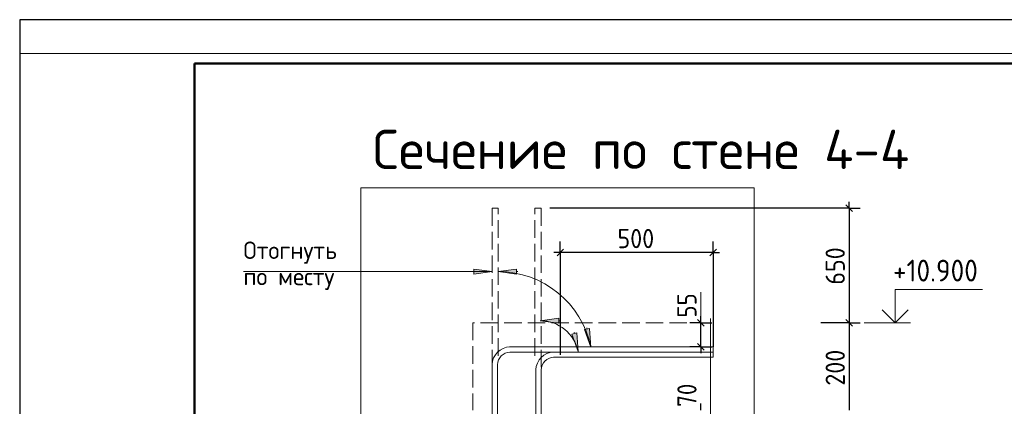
# Model space of a CAD drawing. Header units: millimetres. Extents: x 0 to 50400, y -12 to 35652.
# Tile 9 of 21: x 0 to 13518, y 30330 to 35640. Entities that reach past the tile are written whole.
import ezdxf

# ---------------------------------------------------------------- set-up
doc = ezdxf.new("R2010")
doc.units = ezdxf.units.MM
doc.linetypes.add('______2', pattern=[324, 240, -84])
for name, color, linetype, lineweight in [('Standard', 7, 'Continuous', 25), ('ЖБ Перекрытие верхний уровень', 7, 'Continuous', 35), ('Заголовок чертежа', 7, 'Continuous', 25), ('Позиционная метка диаметр_ шаг', 7, 'Continuous', 13), ('Примечания', 7, 'Continuous', 13)]:
    doc.layers.add(name, color=color, linetype=linetype, lineweight=lineweight)
doc.layers.add('Размерная выноска', color=7, linetype='Continuous')
doc.layers.add('Стена фоновая арматура Х1', color=7, linetype='______2', true_color=0xa0a0a0)
doc.styles.add('ISOCPEUR', font='txt')

msp = doc.modelspace()

# ---------------------------------------------------------------- hatches: boundary and pattern name
at = {"layer": 'Примечания', "linetype": 'Continuous', "lineweight": 13, "transparency": 33554687}
for points in [[(6234, 32144), (6486, 32180), (6234, 32216)], [(6234, 32144), (6486, 32180), (6234, 32216)], [(6822, 32216), (6570, 32180), (6822, 32144)], [(6822, 32216), (6570, 32180), (6822, 32144)], [(7400, 31542), (7148, 31506), (7400, 31470)], [(7400, 31542), (7148, 31506), (7400, 31470)]]:
    msp.add_hatch(color=7, dxfattribs=at).paths.add_polyline_path(points)
for points in [[(7825, 31398), (7841, 31144), (7755, 31384)], [(7825, 31398), (7841, 31144), (7755, 31384)], [(7651, 31338), (7666, 31083), (7580, 31323)], [(7651, 31338), (7666, 31083), (7580, 31323)]]:
    msp.add_hatch(color=7, dxfattribs=at).paths.add_polyline_path(points, flags=16)

# ---------------------------------------------------------------- linework, layer by layer
at = {"layer": 'Standard', "color": 7, "linetype": 'Continuous', "lineweight": 25, "transparency": 33554687}
for p, q in [((2400, 35040), (2400, 1270)), ((11344, 33095), (11434, 33005)), ((7467, 32487), (7377, 32397)), ((9565, 32487), (9475, 32397)), ((9398, 31433), (9308, 31523)), ((11344, 31523), (11434, 31433)), ((9398, 31103), (9308, 31193))]:
    msp.add_line(p, q, dxfattribs=at)
at = {"layer": 'Standard', "color": 7, "linetype": 'Continuous', "lineweight": -3, "transparency": 33554687}
for p, q in [((11389, 33050), (11389, 33140)), ((11389, 33050), (7278, 33050)), ((11389, 33050), (11239, 33050)), ((11389, 33050), (11539, 33050)), ((7422, 32442), (7422, 32592)), ((9520, 32442), (9520, 32592)), ((7422, 32442), (7332, 32442)), ((7422, 32442), (7422, 32292)), ((7422, 32442), (7422, 31035)), ((9520, 32442), (7422, 32442)), ((9520, 32442), (9520, 32292)), ((9520, 32442), (9520, 31148)), ((9520, 32442), (9610, 32442)), ((9353, 31478), (9353, 31568)), ((9353, 31478), (9203, 31478)), ((9353, 31478), (9503, 31478)), ((9353, 31478), (9353, 31478)), ((11389, 31478), (11239, 31478)), ((11389, 31478), (11539, 31478)), ((11389, 31478), (11389, 30278)), ((9353, 31148), (9203, 31148)), ((9353, 31148), (9503, 31148)), ((9353, 31148), (9353, 31148)), ((9353, 31148), (9353, 31058)), ((9353, 30278), (9353, 30368))]:
    msp.add_line(p, q, dxfattribs=at)
at = {"layer": 'Standard', "color": 7, "linetype": 'Continuous', "lineweight": 13, "transparency": 33554687}
for p, q in [((9353, 31478), (9353, 31898)), ((11593, 31478), (12229, 31478))]:
    msp.add_line(p, q, dxfattribs=at)
at = {"layer": 'Standard', "color": 7, "linetype": 'Continuous', "lineweight": 25, "transparency": 33554687}
msp.add_lwpolyline([(0, 0), (50400, 0), (50400, 35640), (0, 35640), (0, 0)], close=True, dxfattribs=at)
at = {"layer": 'Standard', "color": 7, "linetype": 'Continuous', "lineweight": 13, "transparency": 33554687}
for points in [[(24222, 35176), (0, 35176), (0, 23597), (24222, 23597), (24222, 35176)], [(12020, 31478), (12020, 31934), (13220, 31934)]]:
    msp.add_lwpolyline(points, dxfattribs=at)
at = {"layer": 'Standard', "color": 7, "linetype": 'Continuous', "lineweight": 50, "transparency": 33554687}
msp.add_lwpolyline([(2400, 35040), (49800, 35040), (49800, 600), (2400, 600), (2400, 35040)], close=True, dxfattribs=at)
at = {"layer": 'Standard', "color": 254, "linetype": 'Continuous', "lineweight": 18, "true_color": 0xc4c4ff, "transparency": 33554687}
msp.add_lwpolyline([(10084, 23597), (10084, 33330), (4684, 33330), (4684, 23597)], dxfattribs=at)
at = {"layer": 'Standard', "color": 7, "linetype": 'Continuous', "lineweight": -3, "transparency": 33554687}
for points in [[(11389, 33050), (11389, 31880), (11389, 31880), (11389, 31478)], [(9353, 31148), (9353, 31428), (9353, 31428), (9353, 31478)], [(11389, 31478), (11369, 31478), (11369, 31478), (11369, 31478), (11369, 31478), (11369, 31478), (11369, 31478), (11369, 31478), (11369, 31478), (11369, 31478), (11369, 31478), (10998, 31478)]]:
    msp.add_lwpolyline(points, dxfattribs=at)
at = {"layer": 'Standard', "color": 7, "linetype": 'Continuous', "lineweight": 35, "transparency": 33554687}
msp.add_lwpolyline([(11842, 31656), (12020, 31478), (12198, 31656)], dxfattribs=at)
at = {"layer": 'ЖБ Перекрытие верхний уровень', "color": 7, "linetype": '______2', "lineweight": 18, "transparency": 33554687}
for p, q in [((6222, 31478), (6222, 30278)), ((9484, 31478), (6222, 31478))]:
    msp.add_line(p, q, dxfattribs=at)
at = {"layer": 'Примечания', "color": 7, "linetype": '______2', "lineweight": 13, "transparency": 33554687}
for p, q in [((6570, 33050), (6486, 33050)), ((6486, 33050), (6486, 30830)), ((6570, 33050), (6486, 33050)), ((6486, 33050), (6486, 30830)), ((6570, 31025), (6570, 33050)), ((6570, 31025), (6570, 33050)), ((7074, 31025), (7074, 33050)), ((7074, 33050), (7158, 33050)), ((7074, 31025), (7074, 33050)), ((7074, 33050), (7158, 33050)), ((7158, 33050), (7158, 30830)), ((7158, 33050), (7158, 30830))]:
    msp.add_line(p, q, dxfattribs=at)
at = {"layer": 'Примечания', "color": 7, "linetype": 'Continuous', "lineweight": 13, "transparency": 33554687}
for p, q in [((3071, 32180), (6486, 32180)), ((3071, 32180), (6486, 32180)), ((6234, 32180), (6216, 32180)), ((6234, 32180), (6216, 32180)), ((6486, 32180), (6234, 32216)), ((6234, 32216), (6234, 32144)), ((6486, 32180), (6234, 32216)), ((6234, 32216), (6234, 32144)), ((6234, 32144), (6486, 32180)), ((6234, 32144), (6486, 32180)), ((6486, 32180), (6486, 32180)), ((6486, 32180), (6486, 32180)), ((6486, 32180), (6486, 32180)), ((6486, 32180), (6486, 32180)), ((6486, 32180), (6486, 32180)), ((6486, 32180), (6486, 32180)), ((6822, 32216), (6570, 32180)), ((6822, 32216), (6570, 32180)), ((6570, 32180), (6570, 32180)), ((6570, 32180), (6570, 32180)), ((6570, 32180), (6570, 32180)), ((6570, 32180), (6822, 32144)), ((6570, 32180), (6570, 32180)), ((6570, 32180), (6570, 32180)), ((6570, 32180), (6570, 32180)), ((6570, 32180), (6822, 32144)), ((6822, 32144), (6822, 32216)), ((6822, 32144), (6822, 32216)), ((6822, 32180), (6840, 32180)), ((6822, 32180), (6840, 32180)), ((7400, 31542), (7148, 31506)), ((7400, 31542), (7148, 31506)), ((7148, 31506), (7148, 31506)), ((7148, 31506), (7148, 31506)), ((7148, 31506), (7148, 31506)), ((7148, 31506), (7400, 31470)), ((7148, 31506), (7148, 31506)), ((7148, 31506), (7148, 31506)), ((7148, 31506), (7148, 31506)), ((7148, 31506), (7400, 31470)), ((7400, 31470), (7400, 31542)), ((7400, 31470), (7400, 31542)), ((7400, 31506), (7418, 31506)), ((7400, 31506), (7418, 31506)), ((7755, 31384), (7825, 31398)), ((7755, 31384), (7825, 31398)), ((7841, 31144), (7755, 31384)), ((7841, 31144), (7755, 31384)), ((7790, 31391), (7787, 31409)), ((7790, 31391), (7787, 31409)), ((7825, 31398), (7841, 31144)), ((7825, 31398), (7841, 31144)), ((7580, 31323), (7651, 31338)), ((7580, 31323), (7651, 31338)), ((7666, 31083), (7580, 31323)), ((7666, 31083), (7580, 31323)), ((7616, 31330), (7612, 31348)), ((7616, 31330), (7612, 31348)), ((7651, 31338), (7666, 31083)), ((7651, 31338), (7666, 31083)), ((7841, 31144), (7841, 31144)), ((7841, 31144), (7841, 31144)), ((7841, 31144), (7841, 31144)), ((7841, 31144), (7841, 31144)), ((7841, 31144), (7841, 31144)), ((7841, 31144), (7841, 31144)), ((7666, 31083), (7666, 31083)), ((7666, 31083), (7666, 31083)), ((7666, 31083), (7666, 31083)), ((7666, 31083), (7666, 31083)), ((7666, 31083), (7666, 31083)), ((7666, 31083), (7666, 31083))]:
    msp.add_line(p, q, dxfattribs=at)
for centre, radius in [((6570, 30883), 1297), ((6570, 30883), 1297), ((7148, 30977), 529), ((7148, 30977), 529)]:
    msp.add_arc(centre, radius, 11.603, 90, dxfattribs=at)
at = {"layer": 'Размерная выноска', "color": 7, "linetype": 'Continuous', "lineweight": 13, "transparency": 33554687}
msp.add_line((9484, 31538), (9484, 30218), dxfattribs=at)
at = {"layer": 'Стена фоновая арматура Х1', "color": 7, "linetype": 'Continuous', "lineweight": 18, "transparency": 33554687}
for points in [[(6486, 23597), (6486, 30907), (6492, 30951), (6507, 30997), (6531, 31039), (6560, 31074), (6595, 31103), (6637, 31126), (6682, 31141), (6726, 31148), (9520, 31148), (9520, 31076), (6731, 31076), (6699, 31071), (6666, 31060), (6636, 31043), (6611, 31023), (6590, 30998), (6574, 30968), (6563, 30935), (6558, 30902), (6558, 23597)], [(7086, 23597), (7086, 30835), (7092, 30879), (7107, 30925), (7131, 30967), (7160, 31002), (7195, 31031), (7237, 31054), (7282, 31069), (7326, 31076), (9520, 31076), (9520, 31004), (7331, 31004), (7299, 30999), (7266, 30988), (7236, 30971), (7211, 30951), (7190, 30926), (7174, 30896), (7163, 30863), (7158, 30830), (7158, 23597)]]:
    msp.add_lwpolyline(points, dxfattribs=at)

# ---------------------------------------------------------------- texts
at = {"layer": 'Standard', "color": 7, "linetype": 'Continuous', "lineweight": 25, "transparency": 33554687, "attachment_point": 7, "style": 'ISOCPEUR'}
for s, insert, char_height, width in [('\\W0.91;500', (8207, 32502), 264, 674.39), ('\\W0.91;+10.900', (11990, 32044), 300, 1426.19)]:
    msp.add_mtext(s, dxfattribs=dict(at, insert=insert, char_height=char_height, width=width))
at = {"layer": 'Standard', "color": 7, "linetype": 'Continuous', "lineweight": 25, "transparency": 33554687, "char_height": 264, "attachment_point": 7, "rotation": 90, "style": 'ISOCPEUR'}
for s, insert, width in [('\\W0.91;650', (11329, 32000), 674.39), ('\\W0.87;55', (9293, 31548), 484.71), ('\\W0.91;200', (11329, 30614), 674.38), ('\\W0.87;70', (9293, 30323), 484.72)]:
    msp.add_mtext(s, dxfattribs=dict(at, insert=insert, width=width))
at = {"layer": 'Заголовок чертежа', "color": 7, "linetype": 'Continuous', "lineweight": 50, "transparency": 33554687, "insert": (4847, 33589), "char_height": 540, "width": 7822.05, "attachment_point": 7, "style": 'ISOCPEUR'}
msp.add_mtext('\\W0.99;Сечение по стене 4-4', dxfattribs=at)
at = {"layer": 'Позиционная метка диаметр_ шаг', "color": 7, "linetype": 'Continuous', "lineweight": 18, "transparency": 33554687, "char_height": 240, "attachment_point": 7, "style": 'ISOCPEUR'}
for s, insert, width in [('\\W0.97;Отогнуть', (3071, 32288), 1579.28), ('\\W0.97;Отогнуть', (3071, 32288), 1579.28), ('\\W0.97;по месту', (3071, 31928), 1483.32), ('\\W0.97;по месту', (3071, 31928), 1483.32)]:
    msp.add_mtext(s, dxfattribs=dict(at, insert=insert, width=width))

doc.saveas('drawing.dxf')
